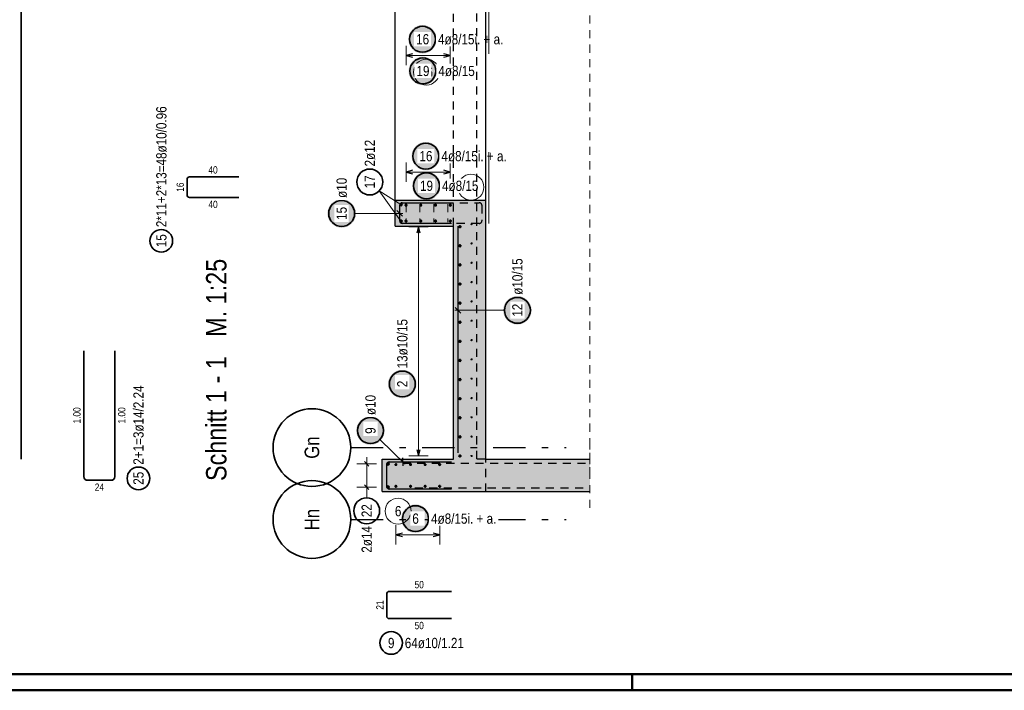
# Model space of a CAD drawing. Header units: millimetres. Extents: x 0 to 61.4, y -43.3 to 42.
# Tile 18 of 21: x 31 to 46.2, y 0 to 10.4. Entities that reach past the tile are written whole.
import ezdxf
from ezdxf.enums import TextEntityAlignment as Align

# ---------------------------------------------------------------- set-up
doc = ezdxf.new("R2010")
doc.units = ezdxf.units.MM
doc.linetypes.add('DASHDOTX2', pattern=[2, 1, -0.5, 0, -0.5])
doc.linetypes.add('HIDDEN', pattern=[0.375, 0.25, -0.125])
for name, color, linetype, lineweight in [('Achsen', 7, 'Continuous', 20), ('Geschnittene Kanten', 7, 'Continuous', 20), ('nplo Bewehrung', 7, 'Continuous', 20), ('Schraffuren', 7, 'Continuous', 20)]:
    doc.layers.add(name, color=color, linetype=linetype, lineweight=lineweight)
doc.styles.add('Arial Narrow', font='ARIALN.TTF')

msp = doc.modelspace()

# ---------------------------------------------------------------- hatches: boundary and pattern name
at = {"lineweight": 25, "true_color": 0xffffff}
for points in [[(37.432, 10.05), (37.432, 10.058), (37.432, 10.065), (37.431, 10.073), (37.43, 10.081), (37.429, 10.088), (37.427, 10.096), (37.426, 10.103), (37.424, 10.111), (37.422, 10.118), (37.419, 10.125), (37.416, 10.132), (37.413, 10.139), (37.41, 10.146), (37.407, 10.153), (37.403, 10.16), (37.399, 10.167), (37.395, 10.173), (37.39, 10.179), (37.386, 10.185), (37.381, 10.191), (37.376, 10.197), (37.371, 10.203), (37.365, 10.208), (37.36, 10.213), (37.354, 10.219), (37.348, 10.223), (37.342, 10.228), (37.335, 10.232), (37.329, 10.237), (37.322, 10.241), (37.316, 10.244), (37.309, 10.248), (37.302, 10.251), (37.295, 10.254), (37.288, 10.257), (37.28, 10.259), (37.273, 10.261), (37.266, 10.263), (37.258, 10.265), (37.251, 10.267), (37.243, 10.268), (37.235, 10.269), (37.228, 10.269), (37.22, 10.27), (37.212, 10.27), (37.205, 10.27), (37.197, 10.269), (37.189, 10.269), (37.182, 10.268), (37.174, 10.267), (37.167, 10.265), (37.159, 10.263), (37.152, 10.261), (37.144, 10.259), (37.137, 10.257), (37.13, 10.254), (37.123, 10.251), (37.116, 10.248), (37.109, 10.244), (37.102, 10.241), (37.096, 10.237), (37.089, 10.232), (37.083, 10.228), (37.077, 10.223), (37.071, 10.219), (37.065, 10.213), (37.059, 10.208), (37.054, 10.203), (37.049, 10.197), (37.044, 10.191), (37.039, 10.185), (37.034, 10.179), (37.03, 10.173), (37.026, 10.167), (37.022, 10.16), (37.018, 10.153), (37.015, 10.146), (37.011, 10.139), (37.008, 10.132), (37.006, 10.125), (37.003, 10.118), (37.001, 10.111), (36.999, 10.103), (36.997, 10.096), (36.996, 10.088), (36.994, 10.081), (36.994, 10.073), (36.993, 10.065), (36.992, 10.058), (36.992, 10.05), (36.992, 10.042), (36.993, 10.035), (36.994, 10.027), (36.994, 10.019), (36.996, 10.012), (36.997, 10.004), (36.999, 9.997), (37.001, 9.989), (37.003, 9.982), (37.006, 9.975), (37.008, 9.968), (37.011, 9.961), (37.015, 9.954), (37.018, 9.947), (37.022, 9.94), (37.026, 9.933), (37.03, 9.927), (37.034, 9.921), (37.039, 9.915), (37.044, 9.909), (37.049, 9.903), (37.054, 9.897), (37.059, 9.892), (37.065, 9.887), (37.071, 9.881), (37.077, 9.877), (37.083, 9.872), (37.089, 9.868), (37.096, 9.863), (37.102, 9.859), (37.109, 9.856), (37.116, 9.852), (37.123, 9.849), (37.13, 9.846), (37.137, 9.843), (37.144, 9.841), (37.152, 9.839), (37.159, 9.837), (37.167, 9.835), (37.174, 9.833), (37.182, 9.832), (37.189, 9.831), (37.197, 9.831), (37.205, 9.83), (37.212, 9.83), (37.22, 9.83), (37.228, 9.831), (37.235, 9.831), (37.243, 9.832), (37.251, 9.833), (37.258, 9.835), (37.266, 9.837), (37.273, 9.839), (37.28, 9.841), (37.288, 9.843), (37.295, 9.846), (37.302, 9.849), (37.309, 9.852), (37.316, 9.856), (37.322, 9.859), (37.329, 9.863), (37.335, 9.868), (37.342, 9.872), (37.348, 9.877), (37.354, 9.881), (37.36, 9.887), (37.365, 9.892), (37.371, 9.897), (37.376, 9.903), (37.381, 9.909), (37.386, 9.915), (37.39, 9.921), (37.395, 9.927), (37.399, 9.933), (37.403, 9.94), (37.407, 9.947), (37.41, 9.954), (37.413, 9.961), (37.416, 9.968), (37.419, 9.975), (37.422, 9.982), (37.424, 9.989), (37.426, 9.997), (37.427, 10.004), (37.429, 10.012), (37.43, 10.019), (37.431, 10.027), (37.432, 10.035)], [(37.484, 8.246), (37.483, 8.254), (37.483, 8.261), (37.482, 8.269), (37.481, 8.277), (37.48, 8.284), (37.479, 8.292), (37.477, 8.299), (37.475, 8.307), (37.473, 8.314), (37.47, 8.321), (37.468, 8.328), (37.465, 8.336), (37.461, 8.343), (37.458, 8.349), (37.454, 8.356), (37.45, 8.363), (37.446, 8.369), (37.442, 8.375), (37.437, 8.382), (37.432, 8.387), (37.427, 8.393), (37.422, 8.399), (37.416, 8.404), (37.411, 8.41), (37.405, 8.415), (37.399, 8.419), (37.393, 8.424), (37.387, 8.428), (37.38, 8.433), (37.374, 8.437), (37.367, 8.44), (37.36, 8.444), (37.353, 8.447), (37.346, 8.45), (37.339, 8.453), (37.332, 8.455), (37.324, 8.458), (37.317, 8.46), (37.309, 8.461), (37.302, 8.463), (37.294, 8.464), (37.287, 8.465), (37.279, 8.466), (37.271, 8.466), (37.264, 8.466), (37.256, 8.466), (37.248, 8.466), (37.241, 8.465), (37.233, 8.464), (37.225, 8.463), (37.218, 8.461), (37.21, 8.46), (37.203, 8.458), (37.196, 8.455), (37.188, 8.453), (37.181, 8.45), (37.174, 8.447), (37.167, 8.444), (37.16, 8.44), (37.154, 8.437), (37.147, 8.433), (37.141, 8.428), (37.134, 8.424), (37.128, 8.419), (37.122, 8.415), (37.116, 8.41), (37.111, 8.404), (37.105, 8.399), (37.1, 8.393), (37.095, 8.387), (37.09, 8.382), (37.086, 8.375), (37.081, 8.369), (37.077, 8.363), (37.073, 8.356), (37.069, 8.349), (37.066, 8.343), (37.063, 8.336), (37.06, 8.328), (37.057, 8.321), (37.054, 8.314), (37.052, 8.307), (37.05, 8.299), (37.048, 8.292), (37.047, 8.284), (37.046, 8.277), (37.045, 8.269), (37.044, 8.261), (37.044, 8.254), (37.044, 8.246), (37.044, 8.238), (37.044, 8.231), (37.045, 8.223), (37.046, 8.215), (37.047, 8.208), (37.048, 8.2), (37.05, 8.193), (37.052, 8.185), (37.054, 8.178), (37.057, 8.171), (37.06, 8.164), (37.063, 8.157), (37.066, 8.15), (37.069, 8.143), (37.073, 8.136), (37.077, 8.129), (37.081, 8.123), (37.086, 8.117), (37.09, 8.111), (37.095, 8.105), (37.1, 8.099), (37.105, 8.093), (37.111, 8.088), (37.116, 8.083), (37.122, 8.078), (37.128, 8.073), (37.134, 8.068), (37.141, 8.064), (37.147, 8.06), (37.154, 8.056), (37.16, 8.052), (37.167, 8.048), (37.174, 8.045), (37.181, 8.042), (37.188, 8.039), (37.196, 8.037), (37.203, 8.035), (37.21, 8.033), (37.218, 8.031), (37.225, 8.029), (37.233, 8.028), (37.241, 8.027), (37.248, 8.027), (37.256, 8.026), (37.264, 8.026), (37.271, 8.026), (37.279, 8.027), (37.287, 8.027), (37.294, 8.028), (37.302, 8.029), (37.309, 8.031), (37.317, 8.033), (37.324, 8.035), (37.332, 8.037), (37.339, 8.039), (37.346, 8.042), (37.353, 8.045), (37.36, 8.048), (37.367, 8.052), (37.374, 8.056), (37.38, 8.06), (37.387, 8.064), (37.393, 8.068), (37.399, 8.073), (37.405, 8.078), (37.411, 8.083), (37.416, 8.088), (37.422, 8.093), (37.427, 8.099), (37.432, 8.105), (37.437, 8.111), (37.442, 8.117), (37.446, 8.123), (37.45, 8.129), (37.454, 8.136), (37.458, 8.143), (37.461, 8.15), (37.465, 8.157), (37.468, 8.164), (37.47, 8.171), (37.473, 8.178), (37.475, 8.185), (37.477, 8.193), (37.479, 8.2), (37.48, 8.208), (37.481, 8.215), (37.482, 8.223), (37.483, 8.231)], [(36.183, 7.361), (36.183, 7.369), (36.182, 7.376), (36.182, 7.384), (36.181, 7.392), (36.18, 7.399), (36.178, 7.407), (36.176, 7.414), (36.174, 7.422), (36.172, 7.429), (36.17, 7.436), (36.167, 7.444), (36.164, 7.451), (36.161, 7.458), (36.157, 7.464), (36.154, 7.471), (36.15, 7.478), (36.145, 7.484), (36.141, 7.49), (36.136, 7.497), (36.132, 7.503), (36.126, 7.508), (36.121, 7.514), (36.116, 7.519), (36.11, 7.525), (36.104, 7.53), (36.098, 7.534), (36.092, 7.539), (36.086, 7.544), (36.08, 7.548), (36.073, 7.552), (36.066, 7.555), (36.059, 7.559), (36.052, 7.562), (36.045, 7.565), (36.038, 7.568), (36.031, 7.57), (36.024, 7.573), (36.016, 7.575), (36.009, 7.576), (36.001, 7.578), (35.994, 7.579), (35.986, 7.58), (35.978, 7.581), (35.971, 7.581), (35.963, 7.581), (35.955, 7.581), (35.948, 7.581), (35.94, 7.58), (35.932, 7.579), (35.925, 7.578), (35.917, 7.576), (35.91, 7.575), (35.902, 7.573), (35.895, 7.57), (35.888, 7.568), (35.881, 7.565), (35.874, 7.562), (35.867, 7.559), (35.86, 7.555), (35.853, 7.552), (35.846, 7.548), (35.84, 7.544), (35.834, 7.539), (35.828, 7.534), (35.822, 7.53), (35.816, 7.525), (35.81, 7.519), (35.805, 7.514), (35.799, 7.508), (35.794, 7.503), (35.79, 7.497), (35.785, 7.49), (35.781, 7.484), (35.776, 7.478), (35.772, 7.471), (35.769, 7.464), (35.765, 7.458), (35.762, 7.451), (35.759, 7.444), (35.756, 7.436), (35.754, 7.429), (35.752, 7.422), (35.75, 7.414), (35.748, 7.407), (35.746, 7.399), (35.745, 7.392), (35.744, 7.384), (35.744, 7.376), (35.743, 7.369), (35.743, 7.361), (35.743, 7.353), (35.744, 7.346), (35.744, 7.338), (35.745, 7.33), (35.746, 7.323), (35.748, 7.315), (35.75, 7.308), (35.752, 7.3), (35.754, 7.293), (35.756, 7.286), (35.759, 7.279), (35.762, 7.272), (35.765, 7.265), (35.769, 7.258), (35.772, 7.251), (35.776, 7.245), (35.781, 7.238), (35.785, 7.232), (35.79, 7.226), (35.794, 7.22), (35.799, 7.214), (35.805, 7.208), (35.81, 7.203), (35.816, 7.198), (35.822, 7.193), (35.828, 7.188), (35.834, 7.183), (35.84, 7.179), (35.846, 7.175), (35.853, 7.171), (35.86, 7.167), (35.867, 7.163), (35.874, 7.16), (35.881, 7.157), (35.888, 7.154), (35.895, 7.152), (35.902, 7.15), (35.91, 7.148), (35.917, 7.146), (35.925, 7.144), (35.932, 7.143), (35.94, 7.142), (35.948, 7.142), (35.955, 7.141), (35.963, 7.141), (35.971, 7.141), (35.978, 7.142), (35.986, 7.142), (35.994, 7.143), (36.001, 7.144), (36.009, 7.146), (36.016, 7.148), (36.024, 7.15), (36.031, 7.152), (36.038, 7.154), (36.045, 7.157), (36.052, 7.16), (36.059, 7.163), (36.066, 7.167), (36.073, 7.171), (36.08, 7.175), (36.086, 7.179), (36.092, 7.183), (36.098, 7.188), (36.104, 7.193), (36.11, 7.198), (36.116, 7.203), (36.121, 7.208), (36.126, 7.214), (36.132, 7.22), (36.136, 7.226), (36.141, 7.232), (36.145, 7.238), (36.15, 7.245), (36.154, 7.251), (36.157, 7.258), (36.161, 7.265), (36.164, 7.272), (36.167, 7.279), (36.17, 7.286), (36.172, 7.293), (36.174, 7.3), (36.176, 7.308), (36.178, 7.315), (36.18, 7.323), (36.181, 7.33), (36.182, 7.338), (36.182, 7.346)], [(38.897, 5.866), (38.896, 5.874), (38.896, 5.882), (38.895, 5.889), (38.894, 5.897), (38.893, 5.905), (38.892, 5.912), (38.89, 5.92), (38.888, 5.927), (38.886, 5.934), (38.883, 5.942), (38.881, 5.949), (38.878, 5.956), (38.874, 5.963), (38.871, 5.97), (38.867, 5.976), (38.863, 5.983), (38.859, 5.989), (38.855, 5.996), (38.85, 6.002), (38.845, 6.008), (38.84, 6.014), (38.835, 6.019), (38.829, 6.025), (38.824, 6.03), (38.818, 6.035), (38.812, 6.04), (38.806, 6.044), (38.8, 6.049), (38.793, 6.053), (38.787, 6.057), (38.78, 6.061), (38.773, 6.064), (38.766, 6.067), (38.759, 6.07), (38.752, 6.073), (38.745, 6.076), (38.737, 6.078), (38.73, 6.08), (38.722, 6.082), (38.715, 6.083), (38.707, 6.084), (38.7, 6.085), (38.692, 6.086), (38.684, 6.086), (38.677, 6.086), (38.669, 6.086), (38.661, 6.086), (38.654, 6.085), (38.646, 6.084), (38.638, 6.083), (38.631, 6.082), (38.623, 6.08), (38.616, 6.078), (38.609, 6.076), (38.601, 6.073), (38.594, 6.07), (38.587, 6.067), (38.58, 6.064), (38.573, 6.061), (38.567, 6.057), (38.56, 6.053), (38.554, 6.049), (38.547, 6.044), (38.541, 6.04), (38.535, 6.035), (38.529, 6.03), (38.524, 6.025), (38.518, 6.019), (38.513, 6.014), (38.508, 6.008), (38.503, 6.002), (38.499, 5.996), (38.494, 5.989), (38.49, 5.983), (38.486, 5.976), (38.482, 5.97), (38.479, 5.963), (38.476, 5.956), (38.473, 5.949), (38.47, 5.942), (38.467, 5.934), (38.465, 5.927), (38.463, 5.92), (38.461, 5.912), (38.46, 5.905), (38.459, 5.897), (38.458, 5.889), (38.457, 5.882), (38.457, 5.874), (38.457, 5.866), (38.457, 5.859), (38.457, 5.851), (38.458, 5.843), (38.459, 5.836), (38.46, 5.828), (38.461, 5.821), (38.463, 5.813), (38.465, 5.806), (38.467, 5.798), (38.47, 5.791), (38.473, 5.784), (38.476, 5.777), (38.479, 5.77), (38.482, 5.763), (38.486, 5.756), (38.49, 5.75), (38.494, 5.743), (38.499, 5.737), (38.503, 5.731), (38.508, 5.725), (38.513, 5.719), (38.518, 5.714), (38.524, 5.708), (38.529, 5.703), (38.535, 5.698), (38.541, 5.693), (38.547, 5.688), (38.554, 5.684), (38.56, 5.68), (38.567, 5.676), (38.573, 5.672), (38.58, 5.669), (38.587, 5.665), (38.594, 5.662), (38.601, 5.66), (38.609, 5.657), (38.616, 5.655), (38.623, 5.653), (38.631, 5.651), (38.638, 5.65), (38.646, 5.648), (38.654, 5.648), (38.661, 5.647), (38.669, 5.646), (38.677, 5.646), (38.684, 5.646), (38.692, 5.647), (38.7, 5.648), (38.707, 5.648), (38.715, 5.65), (38.722, 5.651), (38.73, 5.653), (38.737, 5.655), (38.745, 5.657), (38.752, 5.66), (38.759, 5.662), (38.766, 5.665), (38.773, 5.669), (38.78, 5.672), (38.787, 5.676), (38.793, 5.68), (38.8, 5.684), (38.806, 5.688), (38.812, 5.693), (38.818, 5.698), (38.824, 5.703), (38.829, 5.708), (38.835, 5.714), (38.84, 5.719), (38.845, 5.725), (38.85, 5.731), (38.855, 5.737), (38.859, 5.743), (38.863, 5.75), (38.867, 5.756), (38.871, 5.763), (38.874, 5.77), (38.878, 5.777), (38.881, 5.784), (38.883, 5.791), (38.886, 5.798), (38.888, 5.806), (38.89, 5.813), (38.892, 5.821), (38.893, 5.828), (38.894, 5.836), (38.895, 5.843), (38.896, 5.851)], [(37.12, 4.729), (37.12, 4.737), (37.119, 4.744), (37.119, 4.752), (37.118, 4.759), (37.117, 4.767), (37.115, 4.775), (37.113, 4.782), (37.111, 4.789), (37.109, 4.797), (37.107, 4.804), (37.104, 4.811), (37.101, 4.818), (37.098, 4.825), (37.094, 4.832), (37.091, 4.839), (37.087, 4.845), (37.082, 4.852), (37.078, 4.858), (37.073, 4.864), (37.069, 4.87), (37.063, 4.876), (37.058, 4.882), (37.053, 4.887), (37.047, 4.892), (37.041, 4.897), (37.035, 4.902), (37.029, 4.907), (37.023, 4.911), (37.017, 4.915), (37.01, 4.919), (37.003, 4.923), (36.996, 4.927), (36.989, 4.93), (36.982, 4.933), (36.975, 4.936), (36.968, 4.938), (36.961, 4.94), (36.953, 4.942), (36.946, 4.944), (36.938, 4.945), (36.931, 4.947), (36.923, 4.948), (36.915, 4.948), (36.908, 4.949), (36.9, 4.949), (36.892, 4.949), (36.885, 4.948), (36.877, 4.948), (36.869, 4.947), (36.862, 4.945), (36.854, 4.944), (36.847, 4.942), (36.839, 4.94), (36.832, 4.938), (36.825, 4.936), (36.818, 4.933), (36.811, 4.93), (36.804, 4.927), (36.797, 4.923), (36.79, 4.919), (36.783, 4.915), (36.777, 4.911), (36.771, 4.907), (36.765, 4.902), (36.759, 4.897), (36.753, 4.892), (36.747, 4.887), (36.742, 4.882), (36.737, 4.876), (36.731, 4.87), (36.727, 4.864), (36.722, 4.858), (36.718, 4.852), (36.713, 4.845), (36.709, 4.839), (36.706, 4.832), (36.702, 4.825), (36.699, 4.818), (36.696, 4.811), (36.693, 4.804), (36.691, 4.797), (36.689, 4.789), (36.687, 4.782), (36.685, 4.775), (36.683, 4.767), (36.682, 4.759), (36.681, 4.752), (36.681, 4.744), (36.68, 4.737), (36.68, 4.729), (36.68, 4.721), (36.681, 4.713), (36.681, 4.706), (36.682, 4.698), (36.683, 4.691), (36.685, 4.683), (36.687, 4.676), (36.689, 4.668), (36.691, 4.661), (36.693, 4.654), (36.696, 4.646), (36.699, 4.639), (36.702, 4.632), (36.706, 4.626), (36.709, 4.619), (36.713, 4.612), (36.718, 4.606), (36.722, 4.6), (36.727, 4.593), (36.731, 4.587), (36.737, 4.582), (36.742, 4.576), (36.747, 4.571), (36.753, 4.565), (36.759, 4.56), (36.765, 4.555), (36.771, 4.551), (36.777, 4.546), (36.783, 4.542), (36.79, 4.538), (36.797, 4.535), (36.804, 4.531), (36.811, 4.528), (36.818, 4.525), (36.825, 4.522), (36.832, 4.52), (36.839, 4.517), (36.847, 4.515), (36.854, 4.514), (36.862, 4.512), (36.869, 4.511), (36.877, 4.51), (36.885, 4.509), (36.892, 4.509), (36.9, 4.509), (36.908, 4.509), (36.915, 4.509), (36.923, 4.51), (36.931, 4.511), (36.938, 4.512), (36.946, 4.514), (36.953, 4.515), (36.961, 4.517), (36.968, 4.52), (36.975, 4.522), (36.982, 4.525), (36.989, 4.528), (36.996, 4.531), (37.003, 4.535), (37.01, 4.538), (37.017, 4.542), (37.023, 4.546), (37.029, 4.551), (37.035, 4.555), (37.041, 4.56), (37.047, 4.565), (37.053, 4.571), (37.058, 4.576), (37.063, 4.582), (37.069, 4.587), (37.073, 4.593), (37.078, 4.6), (37.082, 4.606), (37.087, 4.612), (37.091, 4.619), (37.094, 4.626), (37.098, 4.632), (37.101, 4.639), (37.104, 4.646), (37.107, 4.654), (37.109, 4.661), (37.111, 4.668), (37.113, 4.676), (37.115, 4.683), (37.117, 4.691), (37.118, 4.698), (37.119, 4.706), (37.119, 4.713)], [(36.628, 4.009), (36.628, 4.017), (36.627, 4.024), (36.627, 4.032), (36.626, 4.04), (36.625, 4.047), (36.623, 4.055), (36.621, 4.062), (36.619, 4.07), (36.617, 4.077), (36.615, 4.084), (36.612, 4.092), (36.609, 4.099), (36.606, 4.106), (36.602, 4.112), (36.599, 4.119), (36.595, 4.126), (36.59, 4.132), (36.586, 4.138), (36.581, 4.145), (36.577, 4.151), (36.571, 4.156), (36.566, 4.162), (36.561, 4.167), (36.555, 4.173), (36.549, 4.178), (36.543, 4.182), (36.537, 4.187), (36.531, 4.191), (36.525, 4.196), (36.518, 4.2), (36.511, 4.203), (36.504, 4.207), (36.497, 4.21), (36.49, 4.213), (36.483, 4.216), (36.476, 4.218), (36.469, 4.221), (36.461, 4.223), (36.454, 4.224), (36.446, 4.226), (36.439, 4.227), (36.431, 4.228), (36.423, 4.229), (36.416, 4.229), (36.408, 4.229), (36.4, 4.229), (36.393, 4.229), (36.385, 4.228), (36.377, 4.227), (36.37, 4.226), (36.362, 4.224), (36.355, 4.223), (36.347, 4.221), (36.34, 4.218), (36.333, 4.216), (36.326, 4.213), (36.318, 4.21), (36.312, 4.207), (36.305, 4.203), (36.298, 4.2), (36.291, 4.196), (36.285, 4.191), (36.279, 4.187), (36.273, 4.182), (36.267, 4.178), (36.261, 4.173), (36.255, 4.167), (36.25, 4.162), (36.244, 4.156), (36.239, 4.151), (36.235, 4.145), (36.23, 4.138), (36.226, 4.132), (36.221, 4.126), (36.217, 4.119), (36.214, 4.112), (36.21, 4.106), (36.207, 4.099), (36.204, 4.092), (36.201, 4.084), (36.199, 4.077), (36.197, 4.07), (36.195, 4.062), (36.193, 4.055), (36.191, 4.047), (36.19, 4.04), (36.189, 4.032), (36.189, 4.024), (36.188, 4.017), (36.188, 4.009), (36.188, 4.001), (36.189, 3.994), (36.189, 3.986), (36.19, 3.978), (36.191, 3.971), (36.193, 3.963), (36.195, 3.956), (36.197, 3.948), (36.199, 3.941), (36.201, 3.934), (36.204, 3.927), (36.207, 3.92), (36.21, 3.913), (36.214, 3.906), (36.217, 3.899), (36.221, 3.893), (36.226, 3.886), (36.23, 3.88), (36.235, 3.874), (36.239, 3.868), (36.244, 3.862), (36.25, 3.856), (36.255, 3.851), (36.261, 3.846), (36.267, 3.841), (36.273, 3.836), (36.279, 3.831), (36.285, 3.827), (36.291, 3.823), (36.298, 3.819), (36.305, 3.815), (36.312, 3.811), (36.318, 3.808), (36.326, 3.805), (36.333, 3.802), (36.34, 3.8), (36.347, 3.798), (36.355, 3.796), (36.362, 3.794), (36.37, 3.792), (36.377, 3.791), (36.385, 3.79), (36.393, 3.79), (36.4, 3.789), (36.408, 3.789), (36.416, 3.789), (36.423, 3.79), (36.431, 3.79), (36.439, 3.791), (36.446, 3.792), (36.454, 3.794), (36.461, 3.796), (36.469, 3.798), (36.476, 3.8), (36.483, 3.802), (36.49, 3.805), (36.497, 3.808), (36.504, 3.811), (36.511, 3.815), (36.518, 3.819), (36.525, 3.823), (36.531, 3.827), (36.537, 3.831), (36.543, 3.836), (36.549, 3.841), (36.555, 3.846), (36.561, 3.851), (36.566, 3.856), (36.571, 3.862), (36.577, 3.868), (36.581, 3.874), (36.586, 3.88), (36.59, 3.886), (36.595, 3.893), (36.599, 3.899), (36.602, 3.906), (36.606, 3.913), (36.609, 3.92), (36.612, 3.927), (36.615, 3.934), (36.617, 3.941), (36.619, 3.948), (36.621, 3.956), (36.623, 3.963), (36.625, 3.971), (36.626, 3.978), (36.627, 3.986), (36.627, 3.994)], [(37.324, 2.65), (37.323, 2.658), (37.323, 2.665), (37.322, 2.673), (37.321, 2.681), (37.32, 2.688), (37.319, 2.696), (37.317, 2.703), (37.315, 2.711), (37.313, 2.718), (37.31, 2.725), (37.307, 2.732), (37.304, 2.739), (37.301, 2.746), (37.298, 2.753), (37.294, 2.76), (37.29, 2.767), (37.286, 2.773), (37.281, 2.779), (37.277, 2.785), (37.272, 2.791), (37.267, 2.797), (37.262, 2.803), (37.256, 2.808), (37.251, 2.813), (37.245, 2.819), (37.239, 2.823), (37.233, 2.828), (37.227, 2.832), (37.22, 2.837), (37.214, 2.841), (37.207, 2.844), (37.2, 2.848), (37.193, 2.851), (37.186, 2.854), (37.179, 2.857), (37.171, 2.859), (37.164, 2.861), (37.157, 2.863), (37.149, 2.865), (37.142, 2.867), (37.134, 2.868), (37.127, 2.869), (37.119, 2.869), (37.111, 2.87), (37.104, 2.87), (37.096, 2.87), (37.088, 2.869), (37.081, 2.869), (37.073, 2.868), (37.065, 2.867), (37.058, 2.865), (37.05, 2.863), (37.043, 2.861), (37.036, 2.859), (37.028, 2.857), (37.021, 2.854), (37.014, 2.851), (37.007, 2.848), (37, 2.844), (36.994, 2.841), (36.987, 2.837), (36.98, 2.832), (36.974, 2.828), (36.968, 2.823), (36.962, 2.819), (36.956, 2.813), (36.951, 2.808), (36.945, 2.803), (36.94, 2.797), (36.935, 2.791), (36.93, 2.785), (36.926, 2.779), (36.921, 2.773), (36.917, 2.767), (36.913, 2.76), (36.909, 2.753), (36.906, 2.746), (36.903, 2.739), (36.9, 2.732), (36.897, 2.725), (36.894, 2.718), (36.892, 2.711), (36.89, 2.703), (36.888, 2.696), (36.887, 2.688), (36.886, 2.681), (36.885, 2.673), (36.884, 2.665), (36.884, 2.658), (36.884, 2.65), (36.884, 2.642), (36.884, 2.635), (36.885, 2.627), (36.886, 2.619), (36.887, 2.612), (36.888, 2.604), (36.89, 2.597), (36.892, 2.589), (36.894, 2.582), (36.897, 2.575), (36.9, 2.568), (36.903, 2.561), (36.906, 2.554), (36.909, 2.547), (36.913, 2.54), (36.917, 2.533), (36.921, 2.527), (36.926, 2.521), (36.93, 2.515), (36.935, 2.509), (36.94, 2.503), (36.945, 2.497), (36.951, 2.492), (36.956, 2.487), (36.962, 2.481), (36.968, 2.477), (36.974, 2.472), (36.98, 2.468), (36.987, 2.463), (36.994, 2.459), (37, 2.456), (37.007, 2.452), (37.014, 2.449), (37.021, 2.446), (37.028, 2.443), (37.036, 2.441), (37.043, 2.439), (37.05, 2.437), (37.058, 2.435), (37.065, 2.433), (37.073, 2.432), (37.081, 2.431), (37.088, 2.431), (37.096, 2.43), (37.104, 2.43), (37.111, 2.43), (37.119, 2.431), (37.127, 2.431), (37.134, 2.432), (37.142, 2.433), (37.149, 2.435), (37.157, 2.437), (37.164, 2.439), (37.171, 2.441), (37.179, 2.443), (37.186, 2.446), (37.193, 2.449), (37.2, 2.452), (37.207, 2.456), (37.214, 2.459), (37.22, 2.463), (37.227, 2.468), (37.233, 2.472), (37.239, 2.477), (37.245, 2.481), (37.251, 2.487), (37.256, 2.492), (37.262, 2.497), (37.267, 2.503), (37.272, 2.509), (37.277, 2.515), (37.281, 2.521), (37.286, 2.527), (37.29, 2.533), (37.294, 2.54), (37.298, 2.547), (37.301, 2.554), (37.304, 2.561), (37.307, 2.568), (37.31, 2.575), (37.313, 2.582), (37.315, 2.589), (37.317, 2.597), (37.319, 2.604), (37.32, 2.612), (37.321, 2.619), (37.322, 2.627), (37.323, 2.635)]]:
    msp.add_hatch(color=7, dxfattribs=at).paths.add_polyline_path(points)
at = {"lineweight": 13, "true_color": 0xffffff}
for points in [[(37.437, 9.561), (37.437, 9.569), (37.437, 9.577), (37.436, 9.584), (37.435, 9.592), (37.434, 9.6), (37.432, 9.607), (37.431, 9.615), (37.429, 9.622), (37.426, 9.629), (37.424, 9.637), (37.421, 9.644), (37.418, 9.651), (37.415, 9.658), (37.411, 9.665), (37.408, 9.671), (37.404, 9.678), (37.399, 9.684), (37.395, 9.691), (37.39, 9.697), (37.386, 9.703), (37.381, 9.709), (37.375, 9.714), (37.37, 9.72), (37.364, 9.725), (37.358, 9.73), (37.353, 9.735), (37.346, 9.739), (37.34, 9.744), (37.334, 9.748), (37.327, 9.752), (37.32, 9.756), (37.313, 9.759), (37.307, 9.762), (37.299, 9.765), (37.292, 9.768), (37.285, 9.771), (37.278, 9.773), (37.27, 9.775), (37.263, 9.777), (37.255, 9.778), (37.248, 9.779), (37.24, 9.78), (37.232, 9.781), (37.225, 9.781), (37.217, 9.781), (37.209, 9.781), (37.202, 9.781), (37.194, 9.78), (37.186, 9.779), (37.179, 9.778), (37.171, 9.777), (37.164, 9.775), (37.156, 9.773), (37.149, 9.771), (37.142, 9.768), (37.135, 9.765), (37.128, 9.762), (37.121, 9.759), (37.114, 9.756), (37.107, 9.752), (37.1, 9.748), (37.094, 9.744), (37.088, 9.739), (37.082, 9.735), (37.076, 9.73), (37.07, 9.725), (37.064, 9.72), (37.059, 9.714), (37.054, 9.709), (37.049, 9.703), (37.044, 9.697), (37.039, 9.691), (37.035, 9.684), (37.03, 9.678), (37.027, 9.671), (37.023, 9.665), (37.019, 9.658), (37.016, 9.651), (37.013, 9.644), (37.01, 9.637), (37.008, 9.629), (37.006, 9.622), (37.004, 9.615), (37.002, 9.607), (37, 9.6), (36.999, 9.592), (36.998, 9.584), (36.998, 9.577), (36.997, 9.569), (36.997, 9.561), (36.997, 9.554), (36.998, 9.546), (36.998, 9.538), (36.999, 9.531), (37, 9.523), (37.002, 9.516), (37.004, 9.508), (37.006, 9.501), (37.008, 9.493), (37.01, 9.486), (37.013, 9.479), (37.016, 9.472), (37.019, 9.465), (37.023, 9.458), (37.027, 9.451), (37.03, 9.445), (37.035, 9.438), (37.039, 9.432), (37.044, 9.426), (37.049, 9.42), (37.054, 9.414), (37.059, 9.409), (37.064, 9.403), (37.07, 9.398), (37.076, 9.393), (37.082, 9.388), (37.088, 9.383), (37.094, 9.379), (37.1, 9.375), (37.107, 9.371), (37.114, 9.367), (37.121, 9.364), (37.128, 9.36), (37.135, 9.357), (37.142, 9.355), (37.149, 9.352), (37.156, 9.35), (37.164, 9.348), (37.171, 9.346), (37.179, 9.345), (37.186, 9.344), (37.194, 9.343), (37.202, 9.342), (37.209, 9.342), (37.217, 9.341), (37.225, 9.342), (37.232, 9.342), (37.24, 9.343), (37.248, 9.344), (37.255, 9.345), (37.263, 9.346), (37.27, 9.348), (37.278, 9.35), (37.285, 9.352), (37.292, 9.355), (37.299, 9.357), (37.307, 9.36), (37.313, 9.364), (37.32, 9.367), (37.327, 9.371), (37.334, 9.375), (37.34, 9.379), (37.346, 9.383), (37.353, 9.388), (37.358, 9.393), (37.364, 9.398), (37.37, 9.403), (37.375, 9.409), (37.381, 9.414), (37.386, 9.42), (37.39, 9.426), (37.395, 9.432), (37.399, 9.438), (37.404, 9.445), (37.408, 9.451), (37.411, 9.458), (37.415, 9.465), (37.418, 9.472), (37.421, 9.479), (37.424, 9.486), (37.426, 9.493), (37.429, 9.501), (37.431, 9.508), (37.432, 9.516), (37.434, 9.523), (37.435, 9.531), (37.436, 9.538), (37.437, 9.546)], [(37.493, 7.788), (37.492, 7.796), (37.492, 7.803), (37.491, 7.811), (37.49, 7.819), (37.489, 7.826), (37.488, 7.834), (37.486, 7.841), (37.484, 7.849), (37.482, 7.856), (37.479, 7.863), (37.477, 7.87), (37.474, 7.877), (37.47, 7.884), (37.467, 7.891), (37.463, 7.898), (37.459, 7.905), (37.455, 7.911), (37.451, 7.917), (37.446, 7.923), (37.441, 7.929), (37.436, 7.935), (37.431, 7.941), (37.425, 7.946), (37.42, 7.951), (37.414, 7.957), (37.408, 7.961), (37.402, 7.966), (37.396, 7.97), (37.389, 7.975), (37.383, 7.979), (37.376, 7.982), (37.369, 7.986), (37.362, 7.989), (37.355, 7.992), (37.348, 7.995), (37.341, 7.997), (37.333, 7.999), (37.326, 8.001), (37.318, 8.003), (37.311, 8.005), (37.303, 8.006), (37.296, 8.007), (37.288, 8.007), (37.28, 8.008), (37.273, 8.008), (37.265, 8.008), (37.257, 8.007), (37.25, 8.007), (37.242, 8.006), (37.234, 8.005), (37.227, 8.003), (37.219, 8.001), (37.212, 7.999), (37.205, 7.997), (37.197, 7.995), (37.19, 7.992), (37.183, 7.989), (37.176, 7.986), (37.169, 7.982), (37.163, 7.979), (37.156, 7.975), (37.15, 7.97), (37.143, 7.966), (37.137, 7.961), (37.131, 7.957), (37.125, 7.951), (37.12, 7.946), (37.114, 7.941), (37.109, 7.935), (37.104, 7.929), (37.099, 7.923), (37.095, 7.917), (37.09, 7.911), (37.086, 7.905), (37.082, 7.898), (37.078, 7.891), (37.075, 7.884), (37.072, 7.877), (37.069, 7.87), (37.066, 7.863), (37.063, 7.856), (37.061, 7.849), (37.059, 7.841), (37.057, 7.834), (37.056, 7.826), (37.055, 7.819), (37.054, 7.811), (37.053, 7.803), (37.053, 7.796), (37.053, 7.788), (37.053, 7.78), (37.053, 7.773), (37.054, 7.765), (37.055, 7.757), (37.056, 7.75), (37.057, 7.742), (37.059, 7.735), (37.061, 7.727), (37.063, 7.72), (37.066, 7.713), (37.069, 7.706), (37.072, 7.699), (37.075, 7.692), (37.078, 7.685), (37.082, 7.678), (37.086, 7.671), (37.09, 7.665), (37.095, 7.659), (37.099, 7.653), (37.104, 7.647), (37.109, 7.641), (37.114, 7.635), (37.12, 7.63), (37.125, 7.624), (37.131, 7.619), (37.137, 7.615), (37.143, 7.61), (37.15, 7.606), (37.156, 7.601), (37.163, 7.597), (37.169, 7.594), (37.176, 7.59), (37.183, 7.587), (37.19, 7.584), (37.197, 7.581), (37.205, 7.579), (37.212, 7.577), (37.219, 7.575), (37.227, 7.573), (37.234, 7.571), (37.242, 7.57), (37.25, 7.569), (37.257, 7.569), (37.265, 7.568), (37.273, 7.568), (37.28, 7.568), (37.288, 7.569), (37.296, 7.569), (37.303, 7.57), (37.311, 7.571), (37.318, 7.573), (37.326, 7.575), (37.333, 7.577), (37.341, 7.579), (37.348, 7.581), (37.355, 7.584), (37.362, 7.587), (37.369, 7.59), (37.376, 7.594), (37.383, 7.597), (37.389, 7.601), (37.396, 7.606), (37.402, 7.61), (37.408, 7.615), (37.414, 7.619), (37.42, 7.624), (37.425, 7.63), (37.431, 7.635), (37.436, 7.641), (37.441, 7.647), (37.446, 7.653), (37.451, 7.659), (37.455, 7.665), (37.459, 7.671), (37.463, 7.678), (37.467, 7.685), (37.47, 7.692), (37.474, 7.699), (37.477, 7.706), (37.479, 7.713), (37.482, 7.72), (37.484, 7.727), (37.486, 7.735), (37.488, 7.742), (37.489, 7.75), (37.49, 7.757), (37.491, 7.765), (37.492, 7.773)]]:
    msp.add_hatch(color=7, dxfattribs=at).paths.add_polyline_path(points)
at = {"layer": 'Schraffuren', "lineweight": 13, "true_color": 0xd7ffd7}
for points in [[(36.789, 7.167), (37.689, 7.167), (37.689, 7.567), (36.789, 7.567)], [(37.689, 3.067), (38.189, 3.067), (38.189, 7.567), (37.689, 7.567)], [(37.689, 3.067), (37.689, 3.567), (36.589, 3.567), (36.589, 3.067)], [(38.189, 3.067), (39.798, 3.067), (39.798, 3.567), (38.189, 3.567)]]:
    msp.add_hatch(color=254, dxfattribs=at).paths.add_polyline_path(points)

# ---------------------------------------------------------------- linework, layer by layer
at = {"color": 2, "linetype": 'Continuous', "lineweight": 35, "ltscale": 0.5}
for p, q in [((31.015, 3.567), (31.015, 20.167)), ((33.616, 7.927), (34.376, 7.927)), ((33.576, 7.647), (33.576, 7.887)), ((34.376, 7.607), (33.616, 7.607)), ((31.981, 5.242), (31.981, 3.298)), ((32.461, 3.298), (32.461, 5.242)), ((32.037, 3.242), (32.405, 3.242)), ((36.699, 1.526), (37.659, 1.526)), ((36.659, 1.146), (36.659, 1.486)), ((37.659, 1.106), (36.699, 1.106))]:
    msp.add_line(p, q, dxfattribs=at)
at = {"color": 5, "linetype": 'HIDDEN', "lineweight": 18, "ltscale": 0.5}
for p, q in [((39.798, 3.317), (39.798, 10.717)), ((39.798, 2.817), (39.798, 3.817))]:
    msp.add_line(p, q, dxfattribs=at)
at = {"color": 3, "linetype": 'Continuous', "lineweight": 25}
msp.add_line((36.789, 7.567), (36.789, 10.567), dxfattribs=at)
at = {"color": 5, "linetype": 'Continuous', "lineweight": 18, "ltscale": 0.5}
for p, q in [((36.957, 9.95), (36.957, 9.65)), ((37.641, 9.65), (37.641, 9.95)), ((37.641, 9.8), (36.957, 9.8)), ((36.957, 8.15), (36.957, 7.85)), ((37.641, 7.85), (37.641, 8.15)), ((36.957, 8), (37.641, 8)), ((36.879, 7.498), (36.542, 7.709)), ((36.879, 7.242), (36.542, 7.709)), ((36.163, 7.361), (36.909, 7.361)), ((37.3, 7.157), (37, 7.157)), ((37.15, 3.617), (37.15, 7.157)), ((38.477, 5.866), (37.709, 5.866)), ((36.552, 3.871), (36.946, 3.493)), ((36.2, 3.497), (36.5, 3.497)), ((36.35, 3.037), (36.35, 3.597)), ((37, 3.617), (37.3, 3.617)), ((36.2, 3.137), (36.5, 3.137)), ((36.35, 2.971), (36.35, 3.037)), ((36.801, 2.55), (36.801, 2.25)), ((37.477, 2.25), (37.477, 2.55)), ((37.477, 2.4), (36.801, 2.4))]:
    msp.add_line(p, q, dxfattribs=at)
at = {"color": 3, "linetype": 'Continuous', "lineweight": 25, "ltscale": 0.5}
for p, q in [((37.057, 9.827), (36.957, 9.8)), ((36.957, 9.8), (37.057, 9.773)), ((37.641, 9.8), (37.541, 9.827)), ((37.541, 9.773), (37.641, 9.8)), ((37.057, 8.027), (36.957, 8)), ((36.957, 8), (37.057, 7.973)), ((37.641, 8), (37.541, 8.027)), ((37.541, 7.973), (37.641, 8)), ((36.859, 7.247), (36.859, 7.487)), ((36.899, 7.527), (37.659, 7.527)), ((36.904, 7.317), (36.815, 7.405)), ((37.659, 7.207), (36.899, 7.207)), ((37.15, 7.157), (37.123, 7.057)), ((37.177, 7.057), (37.15, 7.157)), ((37.759, 7.167), (37.759, 3.667)), ((37.715, 5.911), (37.804, 5.822)), ((37.123, 3.717), (37.15, 3.617)), ((37.15, 3.617), (37.177, 3.717)), ((36.315, 3.533), (36.385, 3.462)), ((36.699, 3.527), (37.659, 3.527)), ((36.911, 3.465), (36.908, 3.59)), ((36.659, 3.147), (36.659, 3.487)), ((36.315, 3.173), (36.385, 3.102)), ((37.659, 3.107), (36.699, 3.107)), ((36.901, 2.427), (36.801, 2.4)), ((36.801, 2.4), (36.901, 2.373)), ((37.477, 2.4), (37.377, 2.427)), ((37.377, 2.373), (37.477, 2.4))]:
    msp.add_line(p, q, dxfattribs=at)
at = {"color": 10, "linetype": 'HIDDEN', "ltscale": 0.5}
for p, q in [((36.889, 7.527), (38.089, 7.527)), ((38.129, 7.487), (38.129, 7.247)), ((38.089, 7.207), (36.889, 7.207)), ((36.904, 3.507), (39.798, 3.507)), ((37.092, 3.127), (39.798, 3.127))]:
    msp.add_line(p, q, dxfattribs=at)
at = {"color": 6, "linetype": 'HIDDEN', "lineweight": 13, "ltscale": 0.5}
for p, q in [((36.957, 7.507), (36.957, 7.227)), ((37.172, 7.507), (37.172, 7.227)), ((37.387, 7.507), (37.387, 7.227)), ((37.601, 7.507), (37.601, 7.227))]:
    msp.add_line(p, q, dxfattribs=at)
at = {"color": 3, "linetype": 'HIDDEN', "lineweight": 25, "ltscale": 0.5}
for p, q in [((38.049, 3.572), (38.189, 3.572)), ((38.189, 3.067), (38.189, 3.567))]:
    msp.add_line(p, q, dxfattribs=at)
at = {"color": 4, "linetype": 'Continuous', "lineweight": 50}
for p, q in [((1, 0.25), (59.2, 0.25)), ((0, 0), (59.45, 0))]:
    msp.add_line(p, q, dxfattribs=at)
at = {"color": 4, "linetype": 'Continuous', "lineweight": 50, "ltscale": 0.5}
msp.add_line((40.45, 0), (40.45, 0.25), dxfattribs=at)
at = {"color": 2, "linetype": 'Continuous', "lineweight": 35, "ltscale": 0.5}
for centre, radius in [((37.212, 10.05), 0.2), ((37.217, 9.561), 0.2), ((37.264, 8.246), 0.2), ((36.397, 7.847), 0.2), ((37.273, 7.788), 0.2), ((35.963, 7.361), 0.2), ((33.178, 6.939), 0.175), ((38.677, 5.866), 0.2), ((36.9, 4.729), 0.2), ((36.408, 4.009), 0.2), ((32.825, 3.272), 0.175), ((36.35, 2.771), 0.2), ((37.104, 2.65), 0.2), ((36.728, 0.731), 0.175)]:
    msp.add_circle(centre, radius, dxfattribs=at)
at = {"color": 9, "linetype": 'Continuous', "lineweight": 0, "ltscale": 0.5}
for centre in [(37.272, 9.543), (37.96, 7.766), (36.834, 2.766)]:
    msp.add_circle(centre, 0.2, dxfattribs=at)
at = {"color": 4, "linetype": 'Continuous', "lineweight": 50, "ltscale": 0.5}
for centre, radius in [((36.879, 7.498), 0.012), ((36.879, 7.498), 0.012), ((36.879, 7.498), 0.0108), ((36.879, 7.498), 0.0084), ((36.879, 7.498), 0.006), ((36.879, 7.498), 0.0036), ((36.879, 7.498), 0.0012), ((36.957, 7.489), 0.008), ((36.957, 7.489), 0.008), ((36.957, 7.489), 0.0072), ((36.957, 7.489), 0.0056), ((36.957, 7.489), 0.004), ((36.957, 7.489), 0.0024), ((36.957, 7.489), 0.0008), ((37.185, 7.489), 0.008), ((37.185, 7.489), 0.008), ((37.185, 7.489), 0.0072), ((37.185, 7.489), 0.0056), ((37.185, 7.489), 0.004), ((37.185, 7.489), 0.0024), ((37.185, 7.489), 0.0008), ((37.413, 7.489), 0.008), ((37.413, 7.489), 0.008), ((37.413, 7.489), 0.0072), ((37.413, 7.489), 0.0056), ((37.413, 7.489), 0.004), ((37.413, 7.489), 0.0024), ((37.413, 7.489), 0.0008), ((37.641, 7.489), 0.008), ((37.641, 7.489), 0.008), ((37.641, 7.489), 0.0072), ((37.641, 7.489), 0.0056), ((37.641, 7.489), 0.004), ((37.641, 7.489), 0.0024), ((37.641, 7.489), 0.0008), ((36.879, 7.242), 0.012), ((36.879, 7.242), 0.012), ((36.879, 7.242), 0.0108), ((36.879, 7.242), 0.0084), ((36.879, 7.242), 0.006), ((36.879, 7.242), 0.0036), ((36.879, 7.242), 0.0012), ((36.957, 7.245), 0.008), ((36.957, 7.245), 0.008), ((36.957, 7.245), 0.0072), ((36.957, 7.245), 0.0056), ((36.957, 7.245), 0.004), ((36.957, 7.245), 0.0024), ((36.957, 7.245), 0.0008), ((37.185, 7.245), 0.008), ((37.185, 7.245), 0.008), ((37.185, 7.245), 0.0072), ((37.185, 7.245), 0.0056), ((37.185, 7.245), 0.004), ((37.185, 7.245), 0.0024), ((37.185, 7.245), 0.0008), ((37.413, 7.245), 0.008), ((37.413, 7.245), 0.008), ((37.413, 7.245), 0.0072), ((37.413, 7.245), 0.0056), ((37.413, 7.245), 0.004), ((37.413, 7.245), 0.0024), ((37.413, 7.245), 0.0008), ((37.641, 7.245), 0.008), ((37.641, 7.245), 0.008), ((37.641, 7.245), 0.0072), ((37.641, 7.245), 0.0056), ((37.641, 7.245), 0.004), ((37.641, 7.245), 0.0024), ((37.641, 7.245), 0.0008), ((37.789, 7.157), 0.01), ((37.789, 7.157), 0.01), ((37.789, 7.157), 0.009), ((37.789, 7.157), 0.007), ((37.789, 7.157), 0.005), ((37.789, 7.157), 0.003), ((37.789, 7.157), 0.001), ((37.789, 6.862), 0.01), ((37.789, 6.862), 0.01), ((37.789, 6.862), 0.009), ((37.789, 6.862), 0.007), ((37.789, 6.862), 0.005), ((37.789, 6.862), 0.003), ((37.789, 6.862), 0.001), ((37.789, 6.567), 0.01), ((37.789, 6.567), 0.01), ((37.789, 6.567), 0.009), ((37.789, 6.567), 0.007), ((37.789, 6.567), 0.005), ((37.789, 6.567), 0.003), ((37.789, 6.567), 0.001), ((37.789, 6.272), 0.01), ((37.789, 6.272), 0.01), ((37.789, 6.272), 0.009), ((37.789, 6.272), 0.007), ((37.789, 6.272), 0.005), ((37.789, 6.272), 0.003), ((37.789, 6.272), 0.001), ((37.789, 5.977), 0.01), ((37.789, 5.977), 0.01), ((37.789, 5.977), 0.009), ((37.789, 5.977), 0.007), ((37.789, 5.977), 0.005), ((37.789, 5.977), 0.003), ((37.789, 5.977), 0.001), ((37.789, 5.682), 0.01), ((37.789, 5.682), 0.01), ((37.789, 5.682), 0.009), ((37.789, 5.682), 0.007), ((37.789, 5.682), 0.005), ((37.789, 5.682), 0.003), ((37.789, 5.682), 0.001), ((37.789, 5.387), 0.01), ((37.789, 5.387), 0.01), ((37.789, 5.387), 0.009), ((37.789, 5.387), 0.007), ((37.789, 5.387), 0.005), ((37.789, 5.387), 0.003), ((37.789, 5.387), 0.001), ((37.789, 5.092), 0.01), ((37.789, 5.092), 0.01), ((37.789, 5.092), 0.009), ((37.789, 5.092), 0.007), ((37.789, 5.092), 0.005), ((37.789, 5.092), 0.003), ((37.789, 5.092), 0.001), ((37.789, 4.797), 0.01), ((37.789, 4.797), 0.01), ((37.789, 4.797), 0.009), ((37.789, 4.797), 0.007), ((37.789, 4.797), 0.005), ((37.789, 4.797), 0.003), ((37.789, 4.797), 0.001), ((37.789, 4.502), 0.01), ((37.789, 4.502), 0.01), ((37.789, 4.502), 0.009), ((37.789, 4.502), 0.007), ((37.789, 4.502), 0.005), ((37.789, 4.502), 0.003), ((37.789, 4.502), 0.001), ((37.789, 4.207), 0.01), ((37.789, 4.207), 0.01), ((37.789, 4.207), 0.009), ((37.789, 4.207), 0.007), ((37.789, 4.207), 0.005), ((37.789, 4.207), 0.003), ((37.789, 4.207), 0.001), ((37.789, 3.912), 0.01), ((37.789, 3.912), 0.01), ((37.789, 3.912), 0.009), ((37.789, 3.912), 0.007), ((37.789, 3.912), 0.005), ((37.789, 3.912), 0.003), ((37.789, 3.912), 0.001), ((36.679, 3.497), 0.014), ((36.679, 3.497), 0.014), ((36.679, 3.497), 0.0126), ((36.679, 3.497), 0.0098), ((36.679, 3.497), 0.007), ((36.679, 3.497), 0.0042), ((36.679, 3.497), 0.0014), ((37.789, 3.617), 0.01), ((37.789, 3.617), 0.01), ((37.789, 3.617), 0.009), ((37.789, 3.617), 0.007), ((37.789, 3.617), 0.005), ((37.789, 3.617), 0.003), ((37.789, 3.617), 0.001), ((36.801, 3.485), 0.008), ((36.801, 3.485), 0.008), ((36.801, 3.485), 0.0072), ((36.801, 3.485), 0.0056), ((36.801, 3.485), 0.004), ((36.801, 3.485), 0.0024), ((36.801, 3.485), 0.0008), ((37.027, 3.485), 0.008), ((37.027, 3.485), 0.008), ((37.027, 3.485), 0.0072), ((37.027, 3.485), 0.0056), ((37.027, 3.485), 0.004), ((37.027, 3.485), 0.0024), ((37.027, 3.485), 0.0008), ((37.252, 3.485), 0.008), ((37.252, 3.485), 0.008), ((37.252, 3.485), 0.0072), ((37.252, 3.485), 0.0056), ((37.252, 3.485), 0.004), ((37.252, 3.485), 0.0024), ((37.252, 3.485), 0.0008), ((37.477, 3.485), 0.008), ((37.477, 3.485), 0.008), ((37.477, 3.485), 0.0072), ((37.477, 3.485), 0.0056), ((37.477, 3.485), 0.004), ((37.477, 3.485), 0.0024), ((37.477, 3.485), 0.0008), ((36.679, 3.137), 0.014), ((36.679, 3.137), 0.014), ((36.679, 3.137), 0.0126), ((36.679, 3.137), 0.0098), ((36.679, 3.137), 0.007), ((36.679, 3.137), 0.0042), ((36.679, 3.137), 0.0014), ((36.801, 3.149), 0.008), ((36.801, 3.149), 0.008), ((36.801, 3.149), 0.0072), ((36.801, 3.149), 0.0056), ((36.801, 3.149), 0.004), ((36.801, 3.149), 0.0024), ((36.801, 3.149), 0.0008), ((37.027, 3.149), 0.008), ((37.027, 3.149), 0.008), ((37.027, 3.149), 0.0072), ((37.027, 3.149), 0.0056), ((37.027, 3.149), 0.004), ((37.027, 3.149), 0.0024), ((37.027, 3.149), 0.0008), ((37.252, 3.149), 0.008), ((37.252, 3.149), 0.008), ((37.252, 3.149), 0.0072), ((37.252, 3.149), 0.0056), ((37.252, 3.149), 0.004), ((37.252, 3.149), 0.0024), ((37.252, 3.149), 0.0008), ((37.477, 3.149), 0.008), ((37.477, 3.149), 0.008), ((37.477, 3.149), 0.0072), ((37.477, 3.149), 0.0056), ((37.477, 3.149), 0.004), ((37.477, 3.149), 0.0024), ((37.477, 3.149), 0.0008)]:
    msp.add_circle(centre, radius, dxfattribs=at)
at = {"color": 2, "linetype": 'Continuous', "lineweight": 35, "ltscale": 0.5}
for centre, radius, start, end in [((33.616, 7.887), 0.04, 90, 180), ((33.616, 7.647), 0.04, 180, 270), ((32.037, 3.298), 0.056, 180, 270), ((32.405, 3.298), 0.056, 270, 0), ((36.699, 1.486), 0.04, 90, 180), ((36.699, 1.146), 0.04, 180, 270)]:
    msp.add_arc(centre, radius, start, end, dxfattribs=at)
at = {"color": 3, "linetype": 'Continuous', "lineweight": 25, "ltscale": 0.5}
for centre, start, end in [((36.899, 7.487), 90, 180), ((36.899, 7.247), 180, 270), ((36.699, 3.487), 90, 180), ((36.699, 3.147), 180, 270)]:
    msp.add_arc(centre, 0.04, start, end, dxfattribs=at)
at = {"color": 10, "linetype": 'HIDDEN', "ltscale": 0.5}
for centre, start, end in [((38.089, 7.487), 0, 90), ((38.089, 7.247), 270, 0)]:
    msp.add_arc(centre, 0.04, start, end, dxfattribs=at)
at = {"layer": 'Achsen', "color": 3, "linetype": 'DASHDOTX2', "lineweight": 25, "ltscale": 0.5}
for p, q in [((36.104, 3.747), (39.43, 3.747)), ((36.104, 2.637), (39.43, 2.637))]:
    msp.add_line(p, q, dxfattribs=at)
at = {"layer": 'Achsen', "color": 2, "linetype": 'Continuous', "lineweight": 35}
for centre in [(35.504, 3.747), (35.504, 2.637)]:
    msp.add_circle(centre, 0.6, dxfattribs=at)
at = {"layer": 'Geschnittene Kanten', "color": 3, "linetype": 'Continuous', "lineweight": 25}
for p, q in [((36.789, 7.167), (36.789, 7.567)), ((36.789, 7.567), (37.689, 7.567)), ((37.689, 7.567), (38.189, 7.567)), ((38.189, 3.567), (38.189, 7.567)), ((36.789, 7.167), (37.689, 7.167)), ((37.689, 3.567), (37.689, 7.167)), ((36.589, 3.067), (36.589, 3.567)), ((36.589, 3.567), (37.689, 3.567)), ((38.189, 3.567), (39.798, 3.567)), ((36.589, 3.067), (37.689, 3.067)), ((37.689, 3.067), (38.189, 3.067)), ((38.189, 3.067), (39.798, 3.067))]:
    msp.add_line(p, q, dxfattribs=at)
at = {"layer": 'nplo Bewehrung', "color": 9, "linetype": 'Continuous', "lineweight": 0, "ltscale": 0.5}
msp.add_line((38.237, 7.227), (38.237, 7.507), dxfattribs=at)
for centre in [(37.969, 7.197), (37.969, 7.197), (37.969, 6.899), (37.969, 6.899), (37.969, 6.601), (37.969, 6.601), (37.969, 6.302), (37.969, 6.302), (37.969, 6.004), (37.969, 6.004), (37.969, 5.706), (37.969, 5.706), (37.969, 5.407), (37.969, 5.407), (37.969, 5.109), (37.969, 5.109), (37.969, 4.811), (37.969, 4.811), (37.969, 4.512), (37.969, 4.512), (37.969, 4.214), (37.969, 4.214), (37.969, 3.916), (37.969, 3.916), (37.969, 3.617), (37.969, 3.617)]:
    msp.add_circle(centre, 0.01, dxfattribs=at)

# ---------------------------------------------------------------- texts
at = {"color": 1, "lineweight": 70, "style": 'Arial Narrow'}
msp.add_text('Schnitt 1 - 1   M. 1:25', height=0.315, rotation=90, dxfattribs=at).set_placement((34.184, 3.231))
at = {"color": 9, "lineweight": 0, "attachment_point": 1, "line_spacing_factor": 0.9, "style": 'Arial Narrow'}
for s, insert, char_height in [('16', (37.173, 9.622), 0.1575), ('16', (37.86, 7.845), 0.1575), ('6', (36.785, 2.845), 0.158)]:
    msp.add_mtext(s, dxfattribs=dict(at, insert=insert, char_height=char_height))
at = {"color": 2, "lineweight": 35, "char_height": 0.1575, "attachment_point": 1, "rotation": 90, "line_spacing_factor": 0.9, "style": 'Arial Narrow'}
for s, insert in [('2*11+2*13=48ø10/0.96', (33.1, 7.149)), ('2ø12', (36.319, 8.087)), ('17', (36.319, 7.748)), ('15', (33.1, 6.84)), ('2+1=3ø14/2.24', (32.746, 3.482)), ('25', (32.746, 3.173)), ('22', (36.271, 2.672)), ('2ø14', (36.271, 2.124))]:
    msp.add_mtext(s, dxfattribs=dict(at, insert=insert))
at = {"color": 3, "lineweight": 25, "char_height": 0.1125, "attachment_point": 1, "line_spacing_factor": 0.9, "style": 'Arial Narrow'}
for s, insert in [('40', (33.905, 8.09)), ('40', (33.905, 7.557)), ('24', (32.15, 3.192)), ('50', (37.089, 1.688)), ('50', (37.089, 1.056))]:
    msp.add_mtext(s, dxfattribs=dict(at, insert=insert))
at = {"color": 3, "lineweight": 25, "char_height": 0.1125, "attachment_point": 1, "rotation": 90, "line_spacing_factor": 0.9, "style": 'Arial Narrow'}
for s, insert in [('16', (33.414, 7.696)), ('1.00', (31.818, 4.118)), ('1.00', (32.511, 4.118)), ('21', (36.497, 1.245))]:
    msp.add_mtext(s, dxfattribs=dict(at, insert=insert))
at = {"color": 2, "lineweight": 35, "attachment_point": 1, "line_spacing_factor": 0.9, "style": 'Arial Narrow'}
for s, insert, char_height in [('9', (36.678, 0.809), 0.158), ('64ø10/1.21', (36.938, 0.809), 0.1575)]:
    msp.add_mtext(s, dxfattribs=dict(at, insert=insert, char_height=char_height))
at = {"layer": 'Achsen', "color": 4, "lineweight": 50, "style": 'Arial Narrow'}
for s, p in [('Gn', (35.504, 3.746)), ('Hn', (35.504, 2.636))]:
    msp.add_text(s, height=0.225, rotation=90, dxfattribs=at).set_placement(p, align=Align.MIDDLE_CENTER)

# ---------------------------------------------------------------- next in the draw order: texts
at = {"color": 2, "lineweight": 35, "attachment_point": 1, "line_spacing_factor": 0.9, "style": 'Arial Narrow', "bg_fill": 3, "box_fill_scale": 1.2, "bg_fill_color": 256, "bg_fill_true_color": 13158600, "bg_fill_transparency": 0}
for s, insert, char_height in [('16', (37.113, 10.129), 0.1575), ('4ø8/15i. + a.', (37.452, 10.129), 0.1575), ('19', (37.118, 9.64), 0.1575), ('4ø8/15', (37.457, 9.64), 0.1575), ('16', (37.164, 8.325), 0.1575), ('4ø8/15i. + a.', (37.504, 8.325), 0.1575), ('19', (37.173, 7.867), 0.1575), ('4ø8/15', (37.513, 7.867), 0.1575), ('4ø8/15i. + a.', (37.344, 2.729), 0.1575), ('6', (37.054, 2.729), 0.158)]:
    msp.add_mtext(s, dxfattribs=dict(at, insert=insert, char_height=char_height))
at = {"color": 2, "lineweight": 35, "attachment_point": 1, "rotation": 90, "line_spacing_factor": 0.9, "style": 'Arial Narrow', "bg_fill": 3, "box_fill_scale": 1.2, "bg_fill_color": 256, "bg_fill_true_color": 13158600, "bg_fill_transparency": 0}
for s, insert, char_height in [('ø10', (35.884, 7.601), 0.1575), ('15', (35.884, 7.262), 0.1575), ('ø10/15', (38.598, 6.106), 0.1575), ('12', (38.598, 5.767), 0.1575), ('13ø10/15', (36.821, 4.969), 0.1575), ('2', (36.821, 4.679), 0.158), ('ø10', (36.329, 4.249), 0.1575), ('9', (36.329, 3.959), 0.158)]:
    msp.add_mtext(s, dxfattribs=dict(at, insert=insert, char_height=char_height))

# ---------------------------------------------------------------- next in the draw order: linework, layer by layer
at = {"color": 3, "linetype": 'HIDDEN', "lineweight": 25, "ltscale": 0.5}
for p, q in [((38.049, 3.572), (38.049, 14.017)), ((37.689, 7.167), (37.689, 10.967))]:
    msp.add_line(p, q, dxfattribs=at)
at = {"color": 3, "linetype": 'Continuous', "lineweight": 25}
msp.add_line((38.189, 7.567), (38.189, 10.567), dxfattribs=at)
at = {"layer": 'nplo Bewehrung', "color": 9, "linetype": 'Continuous', "lineweight": 0, "ltscale": 0.5}
for p, q in [((38.237, 9.827), (38.237, 10.927)), ((38.237, 7.207), (38.237, 8.307))]:
    msp.add_line(p, q, dxfattribs=at)

doc.saveas('drawing.dxf')
